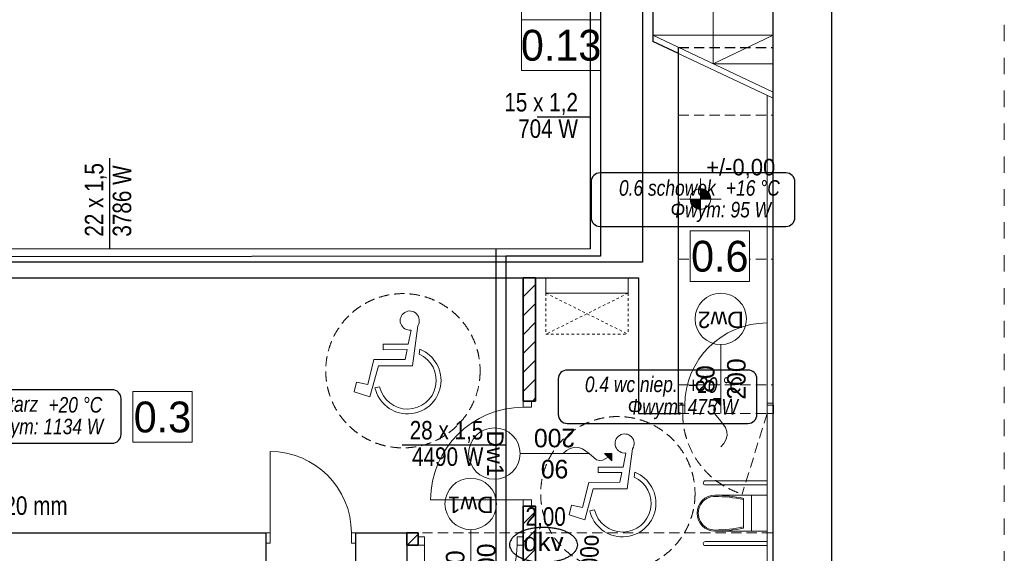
# Model space of a CAD drawing. Extents: x -440864 to -355682, y 13652 to 155872.
# Tile 25 of 179: x -422588 to -413019, y 27113 to 32302. Entities that reach past the tile are written whole.
import ezdxf
from ezdxf.lldxf.tags import DXFTag

# ---------------------------------------------------------------- set-up
doc = ezdxf.new("R2010")
doc.units = 0
doc.header["$MEASUREMENT"] = 0
doc.set_wipeout_variables(frame=1)
for name, pattern in [('Hidden Line', [50, 25, -25]), ('Krawędzie ukryte', [150, 100, -50]), ('Przerywana', [320, 160, -160])]:
    doc.linetypes.add(name, pattern=pattern)
for name, color, linetype in [('#podkład', 252, 'Continuous'), ('A-Okna', 252, 'Continuous'), ('Arch zmurowania', 252, 'Continuous'), ('Arch ściany działowe', 252, 'Continuous'), ('Drzwi ArchiCAD', 252, 'Continuous'), ('INWENT RURY SPUSTOWE', 252, 'Continuous'), ('INWENT RZĘDNE', 252, 'Continuous'), ('IS_Grafika', 7, 'SOLID'), ('IS_Opisy_działek_Therm', 7, 'SOLID'), ('IS_Powrót', 5, 'DASH'), ('IS_Text_Armatury_Therm', 7, 'Continuous'), ('IS_Text_Konstrukcji', 7, 'Continuous'), ('IS_Text_Odbiornikow_Therm', 7, 'Continuous'), ('IS_Zasilanie', 1, 'SOLID')]:
    doc.layers.add(name, color=color, linetype=linetype)
for name, color, linetype, lineweight in [('A-Okna_Nr_Pióra__9', 252, 'Continuous', 13), ('Arch opisy okien_Nr_Pióra__9', 252, 'Continuous', 13), ('Arch opisy_Nr_Pióra__21', 252, 'Continuous', 9), ('Arch opisy_Nr_Pióra__9', 252, 'Continuous', 13), ('Arch wyposarzenie_Nr_Pióra__2', 252, 'Continuous', 13), ('Arch wyposazenie_Nr_Pióra__21', 252, 'Continuous', 9), ('Arch zmurowania_Nr_Pióra__21', 252, 'Continuous', 9), ('Arch zmurowania_Nr_Pióra__27', 252, 'Continuous', 35), ('Arch ściany działowe_Nr_Pióra__27', 252, 'Continuous', 35), ('Arch ściany zewnętrzne_Nr_Pióra__21', 252, 'Continuous', 9), ('Drzwi ArchiCAD_Nr_Pióra__21', 252, 'Continuous', 9), ('Drzwi ArchiCAD_Nr_Pióra__27', 252, 'Continuous', 35), ('INWENT OPISY_Nr_Pióra__21', 252, 'Continuous', 9), ('INWENT OPISY_Nr_Pióra__9', 252, 'Continuous', 13), ('INWENT RURY SPUSTOWE_Nr_Pióra__21', 252, 'Continuous', 9), ('INWENT RZĘDNE_Nr_Pióra__21', 252, 'Continuous', 9), ('INWENT. DRZWI_Nr_Pióra__5', 252, 'Continuous', 13), ('INWENT.ŚCIANY_Nr_Pióra__1', 252, 'Continuous', 25), ('INWENT.ŚCIANY_Nr_Pióra__2', 252, 'Continuous', 13), ('INWENT.ŚCIANY_Nr_Pióra__21', 252, 'Continuous', 9), ('Istniejące schody_Nr_Pióra__5', 252, 'Continuous', 13), ('Istniejące stropy_Nr_Pióra__5', 252, 'Continuous', 13)]:
    doc.layers.add(name, color=color, linetype=linetype, lineweight=lineweight)
doc.styles.add('GENERATED_STYLE_10', font='arial.ttf')
doc.styles.add('GENERATED_STYLE_2', font='txt')
doc.styles.add('GENERATED_STYLE_3', font='txt')
doc.styles.add('GENERATED_STYLE_6', font='txt')
doc.styles.get("Standard").update_dxf_attribs({"font": 'arial.ttf', "width": 0.8, "bigfont": 'BIGFONT.SHX'})
tags = doc.linetypes.add('DASH', pattern=[15, 10, -5]).pattern_tags.tags
tags[6:7] = [DXFTag(74, 4), DXFTag(75, 0), DXFTag(340, '0'), DXFTag(46, 0.0), DXFTag(50, 0.0), DXFTag(44, 0.0), DXFTag(45, 0.0)]
tags[4:5] = [DXFTag(74, 4), DXFTag(75, 0), DXFTag(340, '0'), DXFTag(46, 0.0), DXFTag(50, 0.0), DXFTag(44, 0.0), DXFTag(45, 0.0)]
tags = doc.linetypes.add('SOLID', pattern=[10, 10, 0]).pattern_tags.tags
tags[6:7] = [DXFTag(74, 4), DXFTag(75, 0), DXFTag(340, '0'), DXFTag(46, 0.0), DXFTag(50, 0.0), DXFTag(44, 0.0), DXFTag(45, 0.0)]
tags[4:5] = [DXFTag(74, 4), DXFTag(75, 0), DXFTag(340, '0'), DXFTag(46, 0.0), DXFTag(50, 0.0), DXFTag(44, 0.0), DXFTag(45, 0.0)]
pattern_1 = [(45, (0, 0), (-91.92388, 91.92388), [])]

# ---------------------------------------------------------------- blocks, each defined once
blk = doc.blocks.new('D1 Drzwi proste 14')
at = {"layer": 'Drzwi ArchiCAD_Nr_Pióra__21', "linetype": 'Continuous'}
for p, q in [((450, 0), (450, 900)), ((-450, 0), (-510, 0)), ((-510, 0), (-510, -80)), ((-450, -80), (-450, 0)), ((510, 0), (450, 0)), ((450, 0), (450, -80)), ((510, -80), (510, 0)), ((-510, -80), (-450, -80)), ((450, -80), (510, -80))]:
    blk.add_line(p, q, dxfattribs=at)
blk.add_arc((450, 0), 900, 90, 180, dxfattribs=at)
at = {"layer": 'Drzwi ArchiCAD_Nr_Pióra__27', "linetype": 'Continuous'}
for p, q in [((-510, 0), (-510, -80)), ((510, 0), (510, -80))]:
    blk.add_line(p, q, dxfattribs=at)
blk = doc.blocks.new('Ściana_2', base_point=(-417694.9, 29792.6))
at = {"layer": 'Arch zmurowania_Nr_Pióra__21', "linetype": 'Continuous'}
h = blk.add_hatch(dxfattribs=at)
h.set_pattern_fill('Common_Brick', color=256, style=0, pattern_type=2)
h.set_pattern_definition(pattern_1)
h.paths.add_polyline_path([(-417694.9, 29792.6), (-417694.9, 28592.6), (-417614.9, 28592.6), (-417574.9, 28592.6), (-417574.9, 29792.6)], flags=0)
h = blk.add_hatch(dxfattribs=at)
h.set_pattern_fill('Common_Brick', color=256, style=0, pattern_type=2)
h.set_pattern_definition(pattern_1)
h.paths.add_polyline_path([(-417694.9, 26132.6), (-417574.9, 26302.6), (-417574.9, 27572.6), (-417614.9, 27572.6), (-417694.9, 27572.6)], flags=0)
at = {"layer": 'Arch zmurowania_Nr_Pióra__27', "linetype": 'Continuous'}
for p, q in [((-417694.9, 29792.6), (-417694.9, 28592.6)), ((-417574.9, 29792.6), (-417694.9, 29792.6)), ((-417574.9, 28592.6), (-417574.9, 29792.6)), ((-417694.9, 28592.6), (-417614.9, 28592.6)), ((-417614.9, 28592.6), (-417574.9, 28592.6)), ((-417694.9, 27572.6), (-417614.9, 27572.6)), ((-417694.9, 27572.6), (-417694.9, 27312.6)), ((-417614.9, 27572.6), (-417574.9, 27572.6)), ((-417574.9, 26302.6), (-417574.9, 27572.6)), ((-417694.9, 27192.6), (-417694.9, 26132.6))]:
    blk.add_line(p, q, dxfattribs=at)
at = {"layer": 'Drzwi ArchiCAD', "color": 8, "linetype": 'Continuous', "lineweight": 13, "true_color": 0x7f7f7f, "xscale": -1, "zscale": 1000, "rotation": 89.99999999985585}
blk.add_blockref('D1 Drzwi proste 14', (-417694.9, 28082.6), dxfattribs=at)
blk = doc.blocks.new('D1 Drzwi proste 14_2')
at = {"layer": 'Drzwi ArchiCAD_Nr_Pióra__21', "linetype": 'Continuous'}
for p, q in [((450, 0), (450, 900)), ((-450, 0), (-510, 0)), ((-510, 0), (-510, -80)), ((-450, -80), (-450, 0)), ((510, 0), (450, 0)), ((450, 0), (450, -80)), ((510, -80), (510, 0)), ((-510, -80), (-450, -80)), ((450, -80), (510, -80))]:
    blk.add_line(p, q, dxfattribs=at)
blk.add_arc((450, 0), 900, 90, 180, dxfattribs=at)
at = {"layer": 'Drzwi ArchiCAD_Nr_Pióra__27', "linetype": 'Continuous'}
for p, q in [((-510, 0), (-510, -80)), ((510, 0), (510, -80))]:
    blk.add_line(p, q, dxfattribs=at)
blk = doc.blocks.new('Ściana_4', base_point=(-417694.9, 27312.6))
at = {"layer": 'Arch zmurowania_Nr_Pióra__21', "linetype": 'Continuous'}
h = blk.add_hatch(dxfattribs=at)
h.set_pattern_fill('Common_Brick', color=256, style=0, pattern_type=2)
h.set_pattern_definition(pattern_1)
h.paths.add_polyline_path([(-418824.9, 27312.6), (-418824.9, 27192.6), (-418714.9, 27192.6), (-418714.9, 27272.6), (-418714.9, 27312.6)], flags=0)
at = {"layer": 'Arch zmurowania_Nr_Pióra__27', "linetype": 'Continuous'}
for p, q in [((-418714.9, 27312.6), (-418824.9, 27312.6)), ((-418824.9, 27312.6), (-418824.9, 27192.6)), ((-418714.9, 27272.6), (-418714.9, 27312.6)), ((-418714.9, 27192.6), (-418714.9, 27272.6)), ((-417694.9, 27272.6), (-417694.9, 27312.6)), ((-417694.9, 27192.6), (-417694.9, 27272.6)), ((-418824.9, 27192.6), (-418714.9, 27192.6))]:
    blk.add_line(p, q, dxfattribs=at)
at = {"layer": 'Drzwi ArchiCAD', "color": 8, "linetype": 'Continuous', "lineweight": 13, "true_color": 0x7f7f7f, "zscale": 1000, "rotation": 180}
blk.add_blockref('D1 Drzwi proste 14_2', (-418204.9, 27192.6), dxfattribs=at)
blk = doc.blocks.new('D1 Drzwi proste 14_3')
at = {"layer": 'Drzwi ArchiCAD_Nr_Pióra__21', "linetype": 'Continuous'}
for p, q in [((400, 0), (400, 800)), ((-400, 0), (-460, 0)), ((-460, 0), (-460, -80)), ((-400, -80), (-400, 0)), ((460, 0), (400, 0)), ((400, 0), (400, -80)), ((460, -80), (460, 0)), ((-460, -80), (-400, -80)), ((400, -80), (460, -80))]:
    blk.add_line(p, q, dxfattribs=at)
blk.add_arc((400, 0), 800, 90, 180, dxfattribs=at)
at = {"layer": 'Drzwi ArchiCAD_Nr_Pióra__27', "linetype": 'Continuous'}
for p, q in [((-460, 0), (-460, -80)), ((460, 0), (460, -80))]:
    blk.add_line(p, q, dxfattribs=at)
blk = doc.blocks.new('Ściana_5', base_point=(-415264.9, 28552.6))
at = {"layer": 'Arch ściany działowe_Nr_Pióra__27', "linetype": 'Continuous'}
for p, q in [((-416184.9, 28552.6), (-416184.9, 28472.6)), ((-415264.9, 28552.6), (-415264.9, 28472.6))]:
    blk.add_line(p, q, dxfattribs=at)
at = {"layer": 'Drzwi ArchiCAD', "color": 8, "linetype": 'Continuous', "lineweight": 13, "true_color": 0x7f7f7f, "zscale": 1000}
blk.add_blockref('D1 Drzwi proste 14_3', (-415724.9, 28552.6), dxfattribs=at)
blk = doc.blocks.new('Linia_13', base_point=(-417710.7, 31807.4))
at = {"layer": 'INWENT RURY SPUSTOWE_Nr_Pióra__21', "linetype": 'Continuous'}
blk.add_hatch(color=256, dxfattribs=at).paths.add_polyline_path([(-417660.7, 33900.7), (-417664.5, 33919.8), (-417675.4, 33936.1), (-417691.6, 33946.9), (-417710.7, 33950.7), (-417729.9, 33946.9), (-417746.1, 33936.1), (-417756.9, 33919.8), (-417760.7, 33900.7), (-417756.9, 33881.6), (-417746.1, 33865.4), (-417729.9, 33854.5), (-417710.7, 33850.7), (-417691.6, 33854.5), (-417675.4, 33865.4), (-417664.5, 33881.6)], flags=0)
blk.add_line((-417710.7, 31807.4), (-417710.7, 33850.7), dxfattribs=at)
blk.add_circle((-417710.7, 33900.7), 50, dxfattribs=at)
blk = doc.blocks.new('Krzywa_1', base_point=(-417305.5, 28082.6))
at = {"layer": 'A-Okna_Nr_Pióra__9', "linetype": 'Continuous'}
blk.add_hatch(color=256, dxfattribs=at).paths.add_polyline_path([(-416834.9, 28082.6), (-416834.5, 28011.9), (-416905.6, 28082.2)], flags=0)
for p, q in [((-416834.9, 28082.6), (-416905.6, 28082.2)), ((-416834.5, 28011.9), (-416905.6, 28082.2)), ((-416834.9, 28082.6), (-416834.5, 28011.9))]:
    blk.add_line(p, q, dxfattribs=at)
at = {"layer": 'A-Okna_Nr_Pióra__9', "linetype": 'Continuous', "flags": 128}
blk.add_lwpolyline([(-417305.5, 28082.6), (-417274.4, 28111.8), (-417239.3, 28133), (-417194.6, 28145.2), (-417155.9, 28142.7), (-417119.5, 28129.7), (-417054.9, 28082.6), (-416981.6, 28023), (-416949.6, 28015.9), (-416919.8, 28019.9), (-416870.1, 28047.1)], dxfattribs=at)
blk = doc.blocks.new('Krzywa_3', base_point=(-415774.9, 28148.7))
at = {"layer": 'A-Okna_Nr_Pióra__9', "linetype": 'Continuous'}
blk.add_hatch(color=256, dxfattribs=at).paths.add_polyline_path([(-415774.9, 28619.3), (-415775.4, 28548.6), (-415845.7, 28619.7)], flags=0)
for p, q in [((-415774.9, 28619.3), (-415845.7, 28619.7)), ((-415775.4, 28548.6), (-415845.7, 28619.7)), ((-415774.9, 28619.3), (-415775.4, 28548.6))]:
    blk.add_line(p, q, dxfattribs=at)
at = {"layer": 'A-Okna_Nr_Pióra__9', "linetype": 'Continuous', "flags": 128}
blk.add_lwpolyline([(-415774.9, 28148.7), (-415745.8, 28179.8), (-415724.5, 28214.9), (-415712.3, 28259.6), (-415714.9, 28298.3), (-415727.8, 28334.8), (-415774.9, 28399.3), (-415834.6, 28472.6), (-415841.7, 28504.6), (-415837.7, 28534.5), (-415810.5, 28584.1)], dxfattribs=at)
blk = doc.blocks.new('Koty wysokościowe_9', base_point=(-415972.4, 30558.3))
at = {"layer": 'INWENT RZĘDNE_Nr_Pióra__21', "linetype": 'Continuous'}
for points in [[(-415972.4, 30558.3), (-415872.4, 30558.3), (-415880, 30596.6), (-415901.7, 30629), (-415934.1, 30650.7), (-415972.4, 30658.3)], [(-415972.4, 30558.3), (-416072.4, 30558.3), (-416064.8, 30520), (-416043.1, 30487.6), (-416010.7, 30465.9), (-415972.4, 30458.3)]]:
    blk.add_hatch(color=256, dxfattribs=at).paths.add_polyline_path(points, flags=0)
for p, q in [((-415972.4, 30358.3), (-415972.4, 30758.3)), ((-416172.4, 30558.3), (-415772.4, 30558.3))]:
    blk.add_line(p, q, dxfattribs=at)
blk.add_circle((-415972.4, 30558.3), 100, dxfattribs=at)
at = {"layer": 'INWENT RZĘDNE_Nr_Pióra__21', "insert": (-415917.1, 30758.3), "char_height": 160, "attachment_point": 7, "style": 'GENERATED_STYLE_2'}
blk.add_mtext('{+/-0,00}', dxfattribs=at)
blk = doc.blocks.new('parter')
at = {"layer": 'Arch opisy okien_Nr_Pióra__9', "color": 252, "linetype": 'Continuous'}
blk.add_circle((-415774.9, 29392.6), 250, dxfattribs=at)
at = {"layer": 'Arch opisy_Nr_Pióra__21', "color": 252, "linetype": 'Krawędzie ukryte'}
for centre in [(-418863.5, 28888.2), (-416774.9, 27692.6)]:
    blk.add_circle(centre, 750, dxfattribs=at)
at = {"layer": 'Arch opisy_Nr_Pióra__9', "color": 252, "linetype": 'Continuous'}
for p, q in [((-417724.9, 28082.6), (-417054.9, 28082.6)), ((-418204.9, 27342.6), (-418204.9, 26672.6))]:
    blk.add_line(p, q, dxfattribs=at)
for centre in [(-417974.9, 28082.6), (-418204.9, 27592.6)]:
    blk.add_circle(centre, 250, dxfattribs=at)
at = {"layer": 'Arch wyposarzenie_Nr_Pióra__2', "color": 252, "linetype": 'Continuous'}
for p, q in [((-418812.7, 29147.2), (-418785.1, 29282)), ((-418719.8, 29325.2), (-418771.9, 28936.1)), ((-419056.2, 29146.2), (-418812.7, 29147.2)), ((-419056, 29093), (-419056.2, 29146.2)), ((-418823.5, 29093.9), (-419056, 29093)), ((-418843, 28998.7), (-418823.5, 29093.9)), ((-418698.9, 29096.6), (-418705.3, 29048.9)), ((-419206.2, 28753), (-419146.1, 28997.4)), ((-419146.1, 28997.4), (-418843, 28998.7)), ((-419102.5, 28934.7), (-419184, 28635.5)), ((-418771.9, 28936.1), (-419102.5, 28934.7)), ((-419337.7, 28682.1), (-419314.5, 28776.6)), ((-419314.5, 28776.6), (-419206.2, 28753)), ((-419135.6, 28722.3), (-419090.3, 28732.6)), ((-419184, 28635.5), (-419337.7, 28682.1)), ((-416724.1, 27951.7), (-416696.6, 28086.5)), ((-416631.3, 28129.6), (-416683.4, 27740.5)), ((-416967.6, 27950.7), (-416724.1, 27951.7)), ((-416967.4, 27897.4), (-416967.6, 27950.7)), ((-416735, 27898.3), (-416967.4, 27897.4)), ((-416754.5, 27803.1), (-416735, 27898.3)), ((-416610.4, 27901), (-416616.8, 27853.3)), ((-417117.7, 27557.4), (-417057.6, 27801.9)), ((-417057.6, 27801.9), (-416754.5, 27803.1)), ((-417014, 27739.1), (-417095.4, 27439.9)), ((-416683.4, 27740.5), (-417014, 27739.1)), ((-417249.2, 27486.5), (-417225.9, 27581)), ((-417225.9, 27581), (-417117.7, 27557.4)), ((-417095.4, 27439.9), (-417249.2, 27486.5)), ((-417047, 27526.8), (-417001.7, 27537))]:
    blk.add_line(p, q, dxfattribs=at)
for centre, major_axis, start_param, end_param in [((-418797.3, 29376.4), (-92.9, 0), 2.558169, 7.982569), ((-418818.5, 28794.3), (-325.1, 0), 0.223268, 4.335653), ((-418818.5, 28794.3), (-278.7, 0), 0.223268, 4.29399), ((-416708.8, 28180.8), (-92.9, 0), 2.558169, 7.982569), ((-416730, 27598.7), (-325.1, 0), 0.223268, 4.335653), ((-416730, 27598.7), (-278.7, 0), 0.223268, 4.29399)]:
    blk.add_ellipse(centre, major_axis=major_axis, ratio=0.999933, start_param=start_param, end_param=end_param, dxfattribs=at)
at = {"layer": 'Arch wyposazenie_Nr_Pióra__21', "color": 252, "linetype": 'Continuous'}
for p, q in [((-417474.9, 29792.6), (-417474.9, 29642.6)), ((-416674.9, 29642.6), (-416674.9, 29792.6)), ((-417474.9, 29642.6), (-416674.9, 29642.6)), ((-415324.9, 27817.6), (-415924.9, 27817.6)), ((-415324.9, 27777.6), (-415924.9, 27777.6)), ((-415831.1, 27677.6), (-415474.9, 27677.6)), ((-415474.9, 27677.6), (-415474.9, 27327.6)), ((-415474.9, 27677.6), (-415324.9, 27677.6)), ((-415552.7, 27357.8), (-415552.7, 27647.4)), ((-415831.1, 27327.6), (-415474.9, 27327.6)), ((-415474.9, 27327.6), (-415324.9, 27327.6)), ((-415324.9, 27227.6), (-415924.9, 27227.6)), ((-415324.9, 27187.6), (-415924.9, 27187.6))]:
    blk.add_line(p, q, dxfattribs=at)
at = {"layer": 'Arch wyposazenie_Nr_Pióra__21', "color": 252, "linetype": 'Hidden Line'}
for p, q in [((-416674.9, 29642.6), (-417474.9, 29242.6)), ((-417474.9, 29642.6), (-417474.9, 29242.6)), ((-417474.9, 29642.6), (-416674.9, 29242.6)), ((-416674.9, 29642.6), (-416674.9, 29242.6)), ((-417474.9, 29242.6), (-416674.9, 29242.6))]:
    blk.add_line(p, q, dxfattribs=at)
at = {"layer": 'Arch wyposazenie_Nr_Pióra__21', "color": 252, "linetype": 'Continuous'}
for centre in [(-415924.9, 27797.6), (-415924.9, 27207.6)]:
    blk.add_arc(centre, 20, 90, 270, dxfattribs=at)
for centre, major_axis, start_param, end_param in [((-415831.1, 27502.6), (0, -175), 3.141593, 6.283185), ((-415831.1, 27502.6), (0, -163.6), 3.126427, 6.283185), ((-415851.1, 26176.4), (0, -1489.9), 2.938667, 3.128195), ((-415851.1, 26176.4), (0, -1501.3), 2.940225, 3.128195), ((-415851.1, 28828.8), (0, -1489.9), 0.013398, 0.202926), ((-415851.1, 28828.8), (0, -1501.3), 0.013398, 0.201367)]:
    blk.add_ellipse(centre, major_axis=major_axis, ratio=0.99359, start_param=start_param, end_param=end_param, dxfattribs=at)
at = {"layer": 'Arch ściany zewnętrzne_Nr_Pióra__21', "color": 252, "linetype": 'Continuous'}
blk.add_line((-415324.9, 27327.6), (-415324.9, 27677.6), dxfattribs=at)
at = {"layer": 'INWENT OPISY_Nr_Pióra__21', "color": 252, "linetype": 'Przerywana'}
blk.add_line((-413019.4, 15452.6), (-413019.4, 42373.7), dxfattribs=at)
at = {"layer": 'INWENT OPISY_Nr_Pióra__9', "color": 252, "linetype": 'Continuous'}
blk.add_line((-415774.9, 29142.6), (-415774.9, 28472.6), dxfattribs=at)
at = {"layer": 'INWENT. DRZWI_Nr_Pióra__5', "color": 252, "linetype": 'Continuous'}
for p, q in [((-420154.9, 27312.6), (-420154.9, 28102.6)), ((-420194.9, 27312.6), (-420154.9, 27312.6)), ((-420154.9, 27312.6), (-420154.9, 27212.6)), ((-419324.9, 27312.6), (-419364.9, 27312.6)), ((-419364.9, 27312.6), (-419364.9, 27212.6)), ((-420154.9, 27212.6), (-420194.9, 27212.6)), ((-419364.9, 27212.6), (-419324.9, 27212.6))]:
    blk.add_line(p, q, dxfattribs=at)
blk.add_arc((-420154.9, 27312.6), 790, 0, 90, dxfattribs=at)
at = {"layer": 'INWENT.ŚCIANY_Nr_Pióra__1', "color": 252, "linetype": 'Continuous'}
for p, q in [((-414694.9, 23142.6), (-414694.9, 36932.6)), ((-415264.9, 31598), (-415264.9, 35582.6)), ((-416434.9, 34802.6), (-416434.9, 32090.3)), ((-416534.9, 32732.6), (-416534.9, 29942.6)), ((-416184.9, 31972.3), (-416434.9, 32090.3)), ((-416184.9, 28472.6), (-416184.9, 32032.6)), ((-415264.9, 26302.6), (-415264.9, 32032.6)), ((-416534.9, 29942.6), (-425214.9, 29942.6)), ((-425214.9, 29792.6), (-416574.9, 29792.6)), ((-416574.9, 29792.6), (-416574.9, 28472.6)), ((-416574.9, 28472.6), (-416184.9, 28472.6)), ((-423444.9, 27312.6), (-420194.9, 27312.6)), ((-420194.9, 27312.6), (-420194.9, 26882.6)), ((-419324.9, 27312.6), (-419324.9, 26902.6)), ((-419324.9, 27312.6), (-418824.9, 27312.6)), ((-418824.9, 27312.6), (-418824.9, 26302.6))]:
    blk.add_line(p, q, dxfattribs=at)
at = {"layer": 'INWENT.ŚCIANY_Nr_Pióra__1', "color": 252, "linetype": 'Krawędzie ukryte'}
blk.add_line((-416184.9, 32032.6), (-415264.9, 32032.6), dxfattribs=at)
at = {"layer": 'INWENT.ŚCIANY_Nr_Pióra__2', "color": 252, "linetype": 'Krawędzie ukryte'}
for p, q in [((-416144.9, 28572.6), (-416184.9, 28572.6)), ((-416144.9, 28472.6), (-416144.9, 28572.6)), ((-415324.9, 28472.6), (-415324.9, 28572.6)), ((-415324.9, 28572.6), (-415264.9, 28572.6)), ((-416184.9, 28472.6), (-416144.9, 28472.6)), ((-415324.9, 28472.6), (-415566.6, 27689)), ((-415264.9, 28472.6), (-415324.9, 28472.6))]:
    blk.add_line(p, q, dxfattribs=at)
blk.add_arc((-415324.9, 28472.6), 820, 180, 252.86037, dxfattribs=at)
at = {"layer": 'INWENT.ŚCIANY_Nr_Pióra__21', "color": 252, "linetype": 'Continuous'}
blk.add_line((-415324.9, 26302.6), (-415324.9, 31566.3), dxfattribs=at)
at = {"layer": 'Istniejące schody_Nr_Pióra__5', "color": 252, "linetype": 'Continuous'}
for p, q in [((-415849.9, 31874.1), (-415849.9, 32702.6)), ((-415264.9, 32150.3), (-416434.9, 32150.3)), ((-415264.9, 31598), (-416434.9, 32150.3)), ((-415264.9, 31538), (-416434.9, 32090.3)), ((-415849.9, 31874.1), (-415264.9, 32150.3)), ((-415264.9, 31874.1), (-415849.9, 31874.1))]:
    blk.add_line(p, q, dxfattribs=at)
at = {"layer": 'Istniejące stropy_Nr_Pióra__5', "color": 252, "linetype": 'Krawędzie ukryte'}
for p, q in [((-416184.9, 31372.6), (-415264.9, 31372.6)), ((-416184.9, 29972.6), (-415264.9, 29972.6)), ((-416184.9, 28752.6), (-415264.9, 28752.6)), ((-416184.9, 28472.6), (-415264.9, 28472.6)), ((-418824.9, 27312.6), (-415264.9, 27312.6))]:
    blk.add_line(p, q, dxfattribs=at)
at = {"layer": 'A-Okna', "color": 252, "linetype": 'Continuous', "lineweight": 13}
for name, p in [('Krzywa_3', (-415774.9, 28148.7)), ('Krzywa_1', (-417305.5, 28082.6))]:
    blk.add_blockref(name, p, dxfattribs=at)
at = {"layer": 'Arch zmurowania', "color": 252}
for name, p in [('Ściana_2', (-417694.9, 29792.6)), ('Ściana_4', (-417694.9, 27312.6))]:
    blk.add_blockref(name, p, dxfattribs=at)
at = {"layer": 'Arch ściany działowe', "color": 252}
blk.add_blockref('Ściana_5', (-415264.9, 28552.6), dxfattribs=at)
at = {"layer": 'INWENT RURY SPUSTOWE', "color": 252, "linetype": 'Continuous'}
blk.add_blockref('Linia_13', (-417710.7, 31807.4), dxfattribs=at)
at = {"layer": 'INWENT RZĘDNE', "color": 252}
blk.add_blockref('Koty wysokościowe_9', (-415972.4, 30558.3), dxfattribs=at)
at = {"layer": 'Arch opisy okien_Nr_Pióra__9', "color": 252, "linetype": 'Continuous', "char_height": 160, "attachment_point": 2, "style": 'GENERATED_STYLE_10'}
for s, insert, rotation in [('{Dw2}', (-415774.9, 29303.5), 180), ('{Dw1}', (-417885.8, 28082.6), 270), ('{Dw1}', (-418204.9, 27503.5), 180)]:
    blk.add_mtext(s, dxfattribs=dict(at, insert=insert, rotation=rotation))
at = {"layer": 'INWENT OPISY_Nr_Pióra__9', "color": 252, "linetype": 'Continuous', "char_height": 180, "width": 1346.334, "attachment_point": 2, "line_spacing_factor": 1.007146, "style": 'GENERATED_STYLE_6'}
for s, insert, rotation in [('{80\\P200}', (-416015.8, 28807.6), 90), ('{90\\P200}', (-417389.9, 27841.8), 180), ('{90\\P200}', (-418445.8, 27007.6), 90)]:
    blk.add_mtext(s, dxfattribs=dict(at, insert=insert, rotation=rotation))
at = {"color": 252, "linetype": 'Continuous', "ltscale": 1688639.473355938}
blk.add_wipeout([(-421488.8, 28686.3), (-420912.8, 28686.3), (-420912.8, 28192.2), (-421488.8, 28192.2)], dxfattribs=at).dxf.layer = 'INWENT OPISY_Nr_Pióra__21'
at = {"layer": 'INWENT OPISY_Nr_Pióra__21', "color": 252, "linetype": 'Continuous', "flags": 128}
blk.add_lwpolyline([(-421488.8, 28686.3), (-420912.8, 28686.3), (-420912.8, 28192.2), (-421488.8, 28192.2)], close=True, dxfattribs=at)
at = {"layer": 'INWENT OPISY_Nr_Pióra__21', "color": 252, "linetype": 'Continuous', "insert": (-421200.8, 28284.2), "char_height": 300, "attachment_point": 8, "style": 'GENERATED_STYLE_3'}
blk.add_mtext('{0.3 }', dxfattribs=at)
at = {"color": 252, "linetype": 'Continuous', "ltscale": 1674224.082044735}
blk.add_wipeout([(-417710.7, 32301.5), (-416942.7, 32301.5), (-416942.7, 31807.4), (-417710.7, 31807.4)], dxfattribs=at).dxf.layer = 'INWENT OPISY_Nr_Pióra__21'
at = {"color": 252, "linetype": 'Continuous', "ltscale": 1667462.50979679}
blk.add_wipeout([(-416072.5, 30250), (-415496.5, 30250), (-415496.5, 29755.9), (-416072.5, 29755.9)], dxfattribs=at).dxf.layer = 'INWENT OPISY_Nr_Pióra__21'
at = {"layer": 'INWENT OPISY_Nr_Pióra__21', "color": 252, "linetype": 'Continuous', "flags": 128}
for points in [[(-417710.7, 32301.5), (-416942.7, 32301.5), (-416942.7, 31807.4), (-417710.7, 31807.4)], [(-416072.5, 30250), (-415496.5, 30250), (-415496.5, 29755.9), (-416072.5, 29755.9)]]:
    blk.add_lwpolyline(points, close=True, dxfattribs=at)
at = {"layer": 'INWENT OPISY_Nr_Pióra__21', "color": 252, "linetype": 'Continuous', "char_height": 300, "attachment_point": 8, "style": 'GENERATED_STYLE_3'}
for s, insert in [('{0.13 }', (-417326.7, 31899.3)), ('{0.6 }', (-415784.5, 29847.8))]:
    blk.add_mtext(s, dxfattribs=dict(at, insert=insert))

msp = doc.modelspace()

# ---------------------------------------------------------------- block references
at = {"layer": '#podkład', "color": 3, "lineweight": 50}
msp.add_blockref('parter', (0, 0), dxfattribs=at)

# ---------------------------------------------------------------- next in the draw order: linework, layer by layer
at = {"layer": 'IS_Grafika', "color": 7}
for points, knots in [([(-417496.3, 27364.4), (-417512.7, 27364.4), (-417544.7, 27363.2), (-417591.3, 27357.9), (-417635.2, 27349.5), (-417675.9, 27338), (-417712.9, 27323.9), (-417745.6, 27307.4), (-417773.7, 27288.6), (-417796.6, 27267.9), (-417813.9, 27245.3), (-417824.8, 27221), (-417827.3, 27203.8), (-417827.3, 27195.4)], [0, 0, 0, 0, 4.894746, 9.593459, 14.070318, 18.299405, 22.256676, 25.922722, 29.286934, 32.354005, 35.15393, 37.755543, 40.278576, 40.278576, 40.278576, 40.278576]), ([(-417165.3, 27195.4), (-417165.3, 27203.8), (-417167.9, 27221), (-417178.8, 27245.3), (-417196.1, 27267.9), (-417219, 27288.6), (-417247.1, 27307.4), (-417279.8, 27323.9), (-417316.8, 27338), (-417357.5, 27349.5), (-417401.4, 27357.9), (-417448, 27363.2), (-417480, 27364.4), (-417496.3, 27364.4)], [0, 0, 0, 0, 2.523033, 5.124646, 7.924571, 10.991642, 14.355854, 18.0219, 21.979171, 26.208258, 30.685117, 35.38383, 40.278576, 40.278576, 40.278576, 40.278576]), ([(-417827.3, 27195.4), (-417827.3, 27187), (-417824.8, 27169.8), (-417813.9, 27145.5), (-417796.6, 27122.9), (-417773.7, 27102.1), (-417745.6, 27083.4), (-417712.9, 27066.8), (-417675.9, 27052.7), (-417635.2, 27041.3), (-417591.3, 27032.8), (-417544.7, 27027.6), (-417512.7, 27026.4), (-417496.3, 27026.4)], [0, 0, 0, 0, 2.523033, 5.124646, 7.924571, 10.991642, 14.355854, 18.0219, 21.979171, 26.208258, 30.685117, 35.38383, 40.278576, 40.278576, 40.278576, 40.278576]), ([(-417496.3, 27026.4), (-417480, 27026.4), (-417448, 27027.6), (-417401.4, 27032.8), (-417357.5, 27041.3), (-417316.8, 27052.7), (-417279.8, 27066.8), (-417247.1, 27083.4), (-417219, 27102.1), (-417196.1, 27122.9), (-417178.8, 27145.5), (-417167.9, 27169.8), (-417165.3, 27187), (-417165.3, 27195.4)], [0, 0, 0, 0, 4.894746, 9.593459, 14.070318, 18.299405, 22.256676, 25.922722, 29.286934, 32.354005, 35.15393, 37.755543, 40.278576, 40.278576, 40.278576, 40.278576])]:
    msp.add_open_spline(points, degree=3, knots=knots, dxfattribs=at)
at = {"layer": 'IS_Opisy_działek_Therm', "ltscale": 10}
for p, q in [((-417042.8, 31354.2), (-417557.8, 31354.2)), ((-421713, 30071.9), (-421712.7, 30956.9)), ((-417862.3, 28164.7), (-418872.3, 28164.7))]:
    msp.add_line(p, q, dxfattribs=at)
at = {"layer": 'IS_Powrót', "lineweight": 30, "ltscale": 10}
for p, q in [((-416942.8, 33167.7), (-416942.8, 30002.8)), ((-417862.3, 30002.8), (-424837.8, 29995)), ((-417862.3, 30002.8), (-417862.3, 25356.9)), ((-416942.8, 30002.8), (-417862.3, 30002.8))]:
    msp.add_line(p, q, dxfattribs=at)
at = {"layer": 'IS_Text_Konstrukcji', "linetype": 'SOLID', "ltscale": 10}
for points in [[(-416948.1, 30292), (-415141.5, 30292, 0.414214), (-415054.8, 30378.7), (-415054.8, 30725.3, 0.414214), (-415141.5, 30812), (-416948.1, 30812, 0.414214), (-417034.8, 30725.3), (-417034.8, 30378.7, 0.414214), (-416948.1, 30292)], [(-417267, 28375.2), (-415510.4, 28375.2, 0.414214), (-415423.7, 28461.9), (-415423.7, 28808.6, 0.414214), (-415510.4, 28895.2), (-417267, 28895.2, 0.414214), (-417353.7, 28808.6), (-417353.7, 28461.9, 0.414214), (-417267, 28375.2)], [(-423451.5, 28183.2), (-421689.9, 28183.2, 0.414214), (-421603.2, 28269.9), (-421603.2, 28616.5, 0.414214), (-421689.9, 28703.2), (-423451.5, 28703.2, 0.414214), (-423538.2, 28616.5), (-423538.2, 28269.9, 0.414214), (-423451.5, 28183.2)]]:
    msp.add_lwpolyline(points, format="xyb", dxfattribs=at)
at = {"layer": 'IS_Zasilanie', "lineweight": 30, "ltscale": 10}
for p, q in [((-417042.8, 33267.7), (-417042.8, 30073.3)), ((-417962.3, 30070.2), (-424737.8, 30073.3)), ((-417042.8, 30073.3), (-417962.3, 30070.2)), ((-417962.3, 30070.2), (-417962.3, 25456.7))]:
    msp.add_line(p, q, dxfattribs=at)

# ---------------------------------------------------------------- next in the draw order: texts
at = {"layer": 'IS_Grafika', "color": 7, "lineweight": 40}
msp.add_text('dkv', height=180, dxfattribs=at).set_placement((-417693.4, 27133.8))
at = {"layer": 'IS_Opisy_działek_Therm', "ltscale": 10, "char_height": 180}
for s, insert, attachment_point in [('\\fArial|b0|i0;15 x 1,2', (-417162.8, 31375.8), 9), ('\\fArial|b0|i0;704 W', (-417162.8, 31332.6), 3), ('\\fArial|b0|i0;28 x 1,5', (-418082.3, 28186.3), 9), ('\\fArial|b0|i0;4490 W', (-418082.3, 28143.1), 3)]:
    msp.add_mtext(s, dxfattribs=dict(at, insert=insert, attachment_point=attachment_point))
at = {"layer": 'IS_Opisy_działek_Therm', "color": 3, "lineweight": 50, "ltscale": 10, "char_height": 180}
for insert, attachment_point in [((-417567.8, 31300.8), 9), ((-417567.8, 31300.8), 9), ((-417162.8, 31375.8), 9), ((-417162.8, 31332.6), 3), ((-418082.3, 28186.3), 9), ((-418082.3, 28143.1), 3), ((-418487.3, 28111.3), 9), ((-418487.3, 28111.3), 9)]:
    msp.add_mtext('\\fArial|b0|i0;', dxfattribs=dict(at, insert=insert, attachment_point=attachment_point))
at = {"layer": 'IS_Opisy_działek_Therm', "ltscale": 10, "char_height": 180, "rotation": 90}
for s, insert, attachment_point in [('\\fArial|b0|i0;3786 W', (-421684.1, 30191.9), 1), ('\\fArial|b0|i0;22 x 1,5', (-421741.7, 30191.9), 7)]:
    msp.add_mtext(s, dxfattribs=dict(at, insert=insert, attachment_point=attachment_point))
at = {"layer": 'IS_Opisy_działek_Therm', "color": 3, "lineweight": 50, "ltscale": 10, "char_height": 180, "rotation": 90}
for insert, attachment_point in [((-421741.5, 30706.9), 7), ((-421683.9, 30686.9), 1), ((-421666.5, 30646.9), 7), ((-421666.5, 30646.9), 7)]:
    msp.add_mtext('\\fArial|b0|i0;', dxfattribs=dict(at, insert=insert, attachment_point=attachment_point))
at = {"layer": 'IS_Text_Armatury_Therm', "linetype": 'SOLID', "ltscale": 10, "insert": (-417280.8, 27347.3), "char_height": 180, "attachment_point": 9}
msp.add_mtext('\\fArial|b0|i0;2,00  ', dxfattribs=at)
at = {"layer": 'IS_Text_Konstrukcji', "linetype": 'SOLID', "ltscale": 10, "char_height": 151.2}
for s, insert, attachment_point in [('\\fArial|b0|i1;0.6 schowek', (-415824.8, 30588), 9), ('\\fArial|b0|i1;+16 °C', (-415724.8, 30588), 7), ('\\fArial|b0|i1;Φwym: 95 W', (-415774.8, 30530.4), 2), ('\\fArial|b0|i1;0.4 wc niep.', (-416193.7, 28635.2), 9), ('\\fArial|b0|i1;+20 °C', (-416093.7, 28671.2), 7), ('\\fArial|b0|i1;0.3 korytarz', (-422408.2, 28443.2), 9), ('\\fArial|b0|i1;+20 °C', (-422308.2, 28479.2), 7), ('\\fArial|b0|i1;Φwym: 475 W', (-416143.7, 28613.6), 2), ('\\fArial|b0|i1;Φwym: 1134 W', (-422358.2, 28421.6), 2)]:
    msp.add_mtext(s, dxfattribs=dict(at, insert=insert, attachment_point=attachment_point))
at = {"layer": 'IS_Text_Odbiornikow_Therm', "linetype": 'SOLID', "ltscale": 10, "insert": (-422848.5, 27484.2), "char_height": 180, "attachment_point": 7}
msp.add_mtext('\\fArial|b0|i0;720 mm', dxfattribs=at)
at = {"layer": 'IS_Text_Odbiornikow_Therm', "linetype": 'SOLID', "ltscale": 10, "insert": (-417141.6, 26297.7), "char_height": 180, "attachment_point": 1, "rotation": 90}
msp.add_mtext('\\fArial|b0|i0;33KV/900o', dxfattribs=at)

doc.saveas('drawing.dxf')
